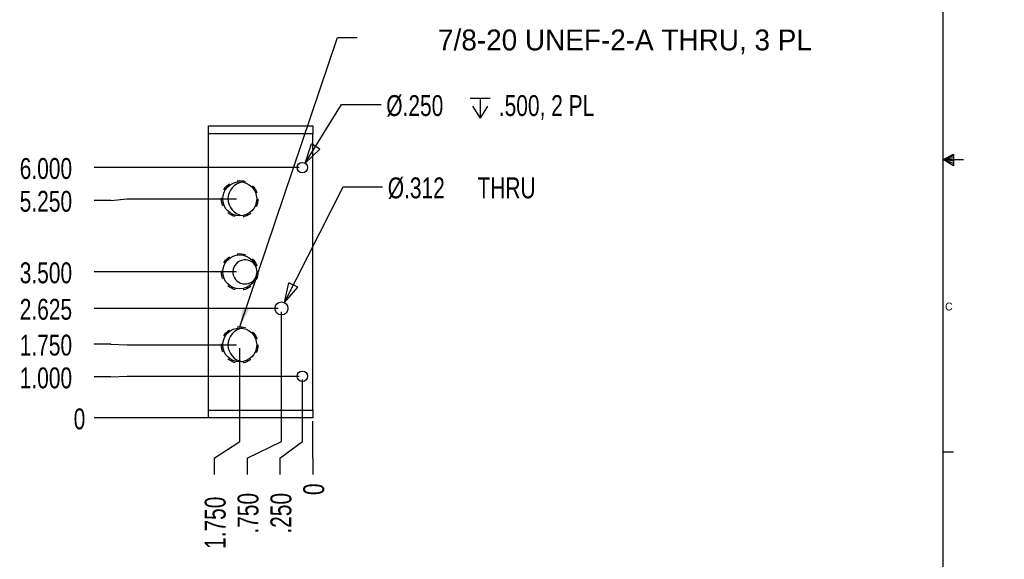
# Model space of a CAD drawing. Extents: x 0.3 to 34.3, y 0.2 to 21.6.
# Tile 4 of 5: x 22.5 to 34.3, y 6.1 to 12.6. Entities that reach past the tile are written whole.
import ezdxf

# ---------------------------------------------------------------- set-up
doc = ezdxf.new("R2010")
doc.units = 0
doc.header["$MEASUREMENT"] = 0
doc.header["$PDSIZE"] = -1
doc.linetypes.add('SLDUSER-DASHED0', pattern=[0.075, 0.05, -0.025])
doc.layers.get('0').update_dxf_attribs({"linetype": 'CONTINUOUS'})
doc.layers.get('DEFPOINTS').update_dxf_attribs({"linetype": 'CONTINUOUS'})
doc.dimstyles.new('SLDDIMSTYLE0', dxfattribs={"dimtxt": 0.25, "dimasz": 0, "dimexe": 0.039, "dimexo": 0.0625, "dimgap": 0.0625, "dimtad": 0, "dimtih": 1, "dimtoh": 1, "dimdec": 0, "dimlfac": 2, "dimtxsty": 'STANDARD', "dimblk": 'NONE', "dimblk1": 'NONE', "dimblk2": 'NONE', "dimcen": 0.09, "dimazin": 3, "dimtfac": 1, "dimtdec": 4, "dimtofl": 0, "dimtmove": 0, "dimatfit": 3, "dimtolj": 1, "dimtzin": 12})
doc.dimstyles.new('SLDDIMSTYLE1', dxfattribs={"dimtxt": 0.25, "dimasz": 0, "dimexe": 0.039, "dimexo": 0.0625, "dimgap": 0.0625, "dimtad": 0, "dimtih": 1, "dimtoh": 1, "dimdec": 3, "dimlfac": 2, "dimzin": 4, "dimtxsty": 'STANDARD', "dimblk": 'NONE', "dimblk1": 'NONE', "dimblk2": 'NONE', "dimcen": 0.09, "dimazin": 3, "dimtfac": 1, "dimtdec": 4, "dimtofl": 0, "dimtmove": 0, "dimatfit": 3, "dimtolj": 1, "dimtzin": 12})
doc.dimstyles.new('SLDDIMSTYLE2', dxfattribs={"dimtxt": 0.25, "dimasz": 0, "dimexe": 0.039, "dimexo": 0.0625, "dimgap": 0.0625, "dimtad": 0, "dimtih": 1, "dimtoh": 1, "dimdec": 3, "dimlfac": 2, "dimzin": 12, "dimtxsty": 'STANDARD', "dimblk": 'NONE', "dimblk1": 'NONE', "dimblk2": 'NONE', "dimcen": 0.09, "dimazin": 3, "dimtfac": 1, "dimtdec": 4, "dimtofl": 0, "dimtmove": 0, "dimatfit": 3, "dimtolj": 1, "dimtzin": 12})
doc.dimstyles.new('SLDDIMSTYLE5', dxfattribs={"dimtxt": 0.25, "dimasz": 0.236, "dimexe": 0.039, "dimexo": 0.0625, "dimgap": 0.0625, "dimtad": 0, "dimtih": 1, "dimtoh": 1, "dimdec": 3, "dimlfac": 2, "dimzin": 4, "dimtxsty": 'STANDARD', "dimblk": 'OPEN', "dimblk1": 'OPEN', "dimblk2": 'OPEN', "dimcen": 0.09, "dimazin": 3, "dimtfac": 1, "dimtdec": 4, "dimtofl": 0, "dimtmove": 0, "dimatfit": 3, "dimtolj": 1, "dimtzin": 12})
doc.dimstyles.new('SLDDIMSTYLE7', dxfattribs={"dimtxt": 0.25, "dimasz": 0.236, "dimexe": 0.039, "dimexo": 0.0625, "dimgap": 0.0625, "dimtad": 0, "dimtih": 1, "dimtoh": 1, "dimdec": 3, "dimlfac": 2, "dimzin": 12, "dimtxsty": 'STANDARD', "dimblk": 'OPEN', "dimblk1": 'OPEN', "dimblk2": 'OPEN', "dimcen": 0.09, "dimazin": 3, "dimtfac": 1, "dimtdec": 4, "dimtofl": 0, "dimtmove": 0, "dimatfit": 3, "dimtolj": 1, "dimtzin": 12})
doc.dimstyles.new('SLDDIMSTYLE8', dxfattribs={"dimtxt": 6, "dimasz": 0.236, "dimexe": 0, "dimexo": 0.0625, "dimgap": 1.5, "dimtad": 0, "dimtih": 1, "dimtoh": 1, "dimdec": 0, "dimzin": 0, "dimtxsty": 'STANDARD', "dimblk": 'OPEN', "dimblk1": 'OPEN', "dimblk2": 'OPEN', "dimcen": 0.09, "dimazin": 3, "dimtfac": 1, "dimtdec": 0, "dimtofl": 0, "dimtmove": 0, "dimatfit": 3, "dimtolj": 1, "dimtzin": 0})

# ---------------------------------------------------------------- blocks, each defined once
blk = doc.blocks.new('*D34')
at = {"color": 7, "linetype": 'CONTINUOUS'}
blk.add_line((25.935, 7.815), (23.357, 7.815), dxfattribs=at)
at = {"layer": 'DEFPOINTS', "color": 7}
for p in [(23.357, 7.815), (25.974, 7.815)]:
    blk.add_point(p, dxfattribs=at)
at = {"color": 7, "width": 0.75}
blk.add_text('0', height=0.25, dxfattribs=at).set_placement((23.11, 7.679))
blk = doc.blocks.new('_NONE')
blk = doc.blocks.new('*D35')
at = {"color": 7, "linetype": 'CONTINUOUS'}
for p, q in [((23.554, 8.699), (23.357, 8.699)), ((23.554, 8.699), (23.751, 8.69)), ((23.751, 8.69), (25.06, 8.69))]:
    blk.add_line(p, q, dxfattribs=at)
at = {"layer": 'DEFPOINTS', "color": 7}
for p in [(23.357, 8.699), (25.099, 8.69)]:
    blk.add_point(p, dxfattribs=at)
at = {"color": 7, "width": 0.75}
blk.add_text('1.750', height=0.25, dxfattribs=at).set_placement((22.464, 8.563))
blk = doc.blocks.new('*D36')
at = {"color": 7, "linetype": 'CONTINUOUS'}
for p, q in [((23.554, 8.306), (23.357, 8.306)), ((23.554, 8.306), (23.751, 8.315)), ((23.751, 8.315), (25.81, 8.315))]:
    blk.add_line(p, q, dxfattribs=at)
at = {"layer": 'DEFPOINTS', "color": 7}
for p in [(23.357, 8.306), (25.849, 8.315)]:
    blk.add_point(p, dxfattribs=at)
at = {"color": 7, "width": 0.75}
blk.add_text('1.000', height=0.25, dxfattribs=at).set_placement((22.464, 8.17))
blk = doc.blocks.new('*D37')
at = {"color": 7, "linetype": 'CONTINUOUS'}
blk.add_line((25.56, 9.127), (23.357, 9.127), dxfattribs=at)
at = {"layer": 'DEFPOINTS', "color": 7}
for p in [(23.357, 9.127), (25.599, 9.127)]:
    blk.add_point(p, dxfattribs=at)
at = {"color": 7, "width": 0.75}
blk.add_text('2.625', height=0.25, dxfattribs=at).set_placement((22.464, 8.992))
blk = doc.blocks.new('*D38')
at = {"color": 7, "linetype": 'CONTINUOUS'}
blk.add_line((25.06, 9.565), (23.357, 9.565), dxfattribs=at)
at = {"layer": 'DEFPOINTS', "color": 7}
for p in [(23.357, 9.565), (25.099, 9.565)]:
    blk.add_point(p, dxfattribs=at)
at = {"color": 7, "width": 0.75}
blk.add_text('3.500', height=0.25, dxfattribs=at).set_placement((22.464, 9.429))
blk = doc.blocks.new('*D39')
at = {"color": 7, "linetype": 'CONTINUOUS'}
for p, q in [((23.554, 10.422), (23.357, 10.422)), ((23.554, 10.422), (23.751, 10.44)), ((23.751, 10.44), (25.06, 10.44))]:
    blk.add_line(p, q, dxfattribs=at)
at = {"layer": 'DEFPOINTS', "color": 7}
for p in [(23.357, 10.422), (25.099, 10.44)]:
    blk.add_point(p, dxfattribs=at)
at = {"color": 7, "width": 0.75}
blk.add_text('5.250', height=0.25, dxfattribs=at).set_placement((22.464, 10.286))
blk = doc.blocks.new('*D40')
at = {"color": 7, "linetype": 'CONTINUOUS'}
blk.add_line((25.81, 10.815), (23.357, 10.815), dxfattribs=at)
at = {"layer": 'DEFPOINTS', "color": 7}
for p in [(23.357, 10.815), (25.849, 10.815)]:
    blk.add_point(p, dxfattribs=at)
at = {"color": 7, "width": 0.75}
blk.add_text('6.000', height=0.25, dxfattribs=at).set_placement((22.464, 10.679))
blk = doc.blocks.new('*D41')
at = {"color": 7, "linetype": 'CONTINUOUS'}
for p, q in [((25.974, 7.532), (25.974, 7.776)), ((25.974, 7.335), (25.974, 7.532)), ((25.974, 7.335), (25.974, 7.138))]:
    blk.add_line(p, q, dxfattribs=at)
at = {"layer": 'DEFPOINTS', "color": 7}
for p in [(25.974, 7.815), (25.974, 7.138)]:
    blk.add_point(p, dxfattribs=at)
at = {"color": 7, "width": 0.75}
blk.add_text('0', height=0.25, rotation=90, dxfattribs=at).set_placement((26.11, 6.891))
blk = doc.blocks.new('*D42')
at = {"color": 7, "linetype": 'CONTINUOUS'}
for p, q in [((25.849, 7.532), (25.849, 8.276)), ((25.581, 7.335), (25.849, 7.532)), ((25.581, 7.335), (25.581, 7.138))]:
    blk.add_line(p, q, dxfattribs=at)
at = {"layer": 'DEFPOINTS', "color": 7}
for p in [(25.849, 8.315), (25.581, 7.138)]:
    blk.add_point(p, dxfattribs=at)
at = {"color": 7, "width": 0.75}
blk.add_text('.250', height=0.25, rotation=90, dxfattribs=at).set_placement((25.717, 6.429))
blk = doc.blocks.new('*D43')
at = {"color": 7, "linetype": 'CONTINUOUS'}
for p, q in [((25.599, 7.532), (25.599, 9.088)), ((25.188, 7.335), (25.599, 7.532)), ((25.188, 7.335), (25.188, 7.138))]:
    blk.add_line(p, q, dxfattribs=at)
at = {"layer": 'DEFPOINTS', "color": 7}
for p in [(25.599, 9.127), (25.188, 7.138)]:
    blk.add_point(p, dxfattribs=at)
at = {"color": 7, "width": 0.75}
blk.add_text('.750', height=0.25, rotation=90, dxfattribs=at).set_placement((25.323, 6.429))
blk = doc.blocks.new('*D44')
at = {"color": 7, "linetype": 'CONTINUOUS'}
for p, q in [((25.099, 7.532), (25.099, 8.651)), ((24.794, 7.335), (25.099, 7.532)), ((24.794, 7.335), (24.794, 7.138))]:
    blk.add_line(p, q, dxfattribs=at)
at = {"layer": 'DEFPOINTS', "color": 7}
for p in [(25.099, 8.69), (24.794, 7.138)]:
    blk.add_point(p, dxfattribs=at)
at = {"color": 7, "width": 0.75}
blk.add_text('1.750', height=0.25, rotation=90, dxfattribs=at).set_placement((24.93, 6.245))
blk = doc.blocks.new('*D45')
at = {"color": 7, "linetype": 'CONTINUOUS'}
for p, q in [((25.634, 9.197), (26.338, 10.583)), ((26.338, 10.583), (26.81, 10.583))]:
    blk.add_line(p, q, dxfattribs=at)
at = {"color": 7}
for p, q in [((25.634, 9.197), (25.688, 9.434)), ((25.794, 9.381), (25.688, 9.434)), ((25.634, 9.197), (25.794, 9.381))]:
    blk.add_line(p, q, dxfattribs=at)
at = {"layer": 'DEFPOINTS', "color": 7}
for p in [(25.634, 9.197), (25.564, 9.058)]:
    blk.add_point(p, dxfattribs=at)
at = {"color": 7, "width": 0.75}
for s, p in [('%%c.312', (26.872, 10.447)), (' THRU', (27.876, 10.447))]:
    blk.add_text(s, height=0.25, dxfattribs=at).set_placement(p)
blk = doc.blocks.new('_OPEN')
at = {"color": 0, "linetype": 'BYBLOCK'}
for p, q in [((-1, 0.167), (0, 0)), ((0, 0), (-1, -0.167)), ((0, 0), (-1, 0))]:
    blk.add_line(p, q, dxfattribs=at)
blk = doc.blocks.new('*D46')
at = {"color": 7, "linetype": 'CONTINUOUS'}
for p, q in [((25.882, 10.868), (26.319, 11.569)), ((26.319, 11.569), (26.791, 11.569))]:
    blk.add_line(p, q, dxfattribs=at)
at = {"color": 7}
for p, q in [((27.857, 11.646), (28.097, 11.646)), ((27.977, 11.646), (27.977, 11.406)), ((27.887, 11.55), (27.977, 11.406)), ((28.067, 11.55), (27.977, 11.406)), ((25.882, 10.868), (25.957, 11.099)), ((26.057, 11.037), (25.957, 11.099)), ((25.882, 10.868), (26.057, 11.037))]:
    blk.add_line(p, q, dxfattribs=at)
at = {"layer": 'DEFPOINTS', "color": 7}
for p in [(25.882, 10.868), (25.816, 10.762)]:
    blk.add_point(p, dxfattribs=at)
at = {"color": 7, "width": 0.75}
for s, p in [('%%c.250', (26.854, 11.433)), ('.500, 2 PL', (28.202, 11.433))]:
    blk.add_text(s, height=0.25, dxfattribs=at).set_placement(p)

msp = doc.modelspace()

# ---------------------------------------------------------------- linework, layer by layer
at = {"color": 255, "linetype": 'CONTINUOUS'}
for p, q in [((33.52288, 0.4106), (33.52288, 21.4106)), ((33.52288, 10.9106), (33.64687, 10.97614)), ((33.64687, 10.97614), (33.64687, 10.83733)), ((33.64687, 10.95768), (33.52288, 10.9106)), ((33.64687, 10.93372), (33.52288, 10.9106)), ((33.64687, 10.89135), (33.52288, 10.9106)), ((33.64687, 10.86464), (33.52288, 10.9106)), ((33.64687, 10.83733), (33.52288, 10.9106)), ((33.52288, 10.9106), (33.76592, 10.9106)), ((33.52288, 7.4106), (33.64788, 7.4106))]:
    msp.add_line(p, q, dxfattribs=at)
at = {"color": 7, "linetype": 'CONTINUOUS'}
for p, q in [((24.72387, 11.315), (25.97387, 11.315)), ((24.72387, 11.221), (24.72387, 11.315)), ((25.97387, 11.221), (24.72387, 11.221)), ((24.72387, 7.909), (24.72387, 11.221)), ((25.97387, 11.315), (25.97387, 11.221)), ((25.97387, 7.909), (25.97387, 11.221)), ((24.72387, 7.909), (25.97387, 7.909)), ((24.72387, 7.815), (24.72387, 7.909)), ((25.97387, 7.909), (25.97387, 7.815)), ((25.97387, 7.815), (24.72387, 7.815))]:
    msp.add_line(p, q, dxfattribs=at)
for centre, radius in [((25.84887, 10.815), 0.0625), ((25.09887, 10.44), 0.203), ((25.09887, 9.565), 0.203), ((25.59887, 9.1275), 0.078), ((25.09887, 8.69), 0.203), ((25.84887, 8.315), 0.0625)]:
    msp.add_circle(centre, radius, dxfattribs=at)
at = {"color": 7, "linetype": 'SLDUSER-DASHED0'}
for centre in [(25.09887, 10.44), (25.09887, 9.565), (25.09887, 8.69)]:
    msp.add_circle(centre, 0.21875, dxfattribs=at)
at = {"color": 7, "linetype": 'CONTINUOUS'}
for centre, radius, start, end in [((25.16137, 10.44), 0.203, 98.855376, 261.144624), ((25.16137, 9.565), 0.1445, 24.604398, 270), ((25.16137, 9.565), 0.1445, 270, 335.395602), ((25.16137, 8.69), 0.203, 98.855376, 261.144624)]:
    msp.add_arc(centre, radius, start, end, dxfattribs=at)

# ---------------------------------------------------------------- texts
at = {"color": 7}
for s, insert, char_height, attachment_point in [('7/8-20 UNEF-2-A THRU, 3 PL', (29.71271, 12.46922), 0.25, 2), ('C', (33.54636, 9.19707), 0.09375, 1)]:
    msp.add_mtext(s, dxfattribs=dict(at, insert=insert, char_height=char_height, attachment_point=attachment_point))

# ---------------------------------------------------------------- dimensions: what is measured, and where the dimension line sits
for p1, p2, text, dimstyle, picture, middle in [((25.81579, 10.76197), (25.88194, 10.86803), '<><HOLE-DEPTH>.500, 2 PL', 'SLDDIMSTYLE5', '*D46', (28.3147, 11.56901)), ((25.56356, 9.05795), (25.63418, 9.19705), '<> THRU', 'SLDDIMSTYLE7', '*D45', (27.84657, 10.58318))]:
    dim = msp.add_diameter_dim_2p(p1=p1, p2=p2, text=text, dimstyle=dimstyle)
    dim.commit()
    dim.dimension.update_dxf_attribs({"geometry": picture, "text_midpoint": middle, "dimtype": 163})
for feature_location, offset, dtype, origin, dimstyle, picture, middle in [((25.84887, 10.815), (-2.49158, 0), 0, (25.97387, 7.815), 'SLDDIMSTYLE1', '*D40', (23.35729, 10.815)), ((25.09887, 10.44), (-1.74158, -0.01818), 0, (25.97387, 7.815), 'SLDDIMSTYLE1', '*D39', (23.35729, 10.42181)), ((25.09887, 9.565), (-1.74158, 0), 0, (25.97387, 7.815), 'SLDDIMSTYLE1', '*D38', (23.35729, 9.565)), ((25.59887, 9.1275), (-2.24158, 0), 0, (25.97387, 7.815), 'SLDDIMSTYLE2', '*D37', (23.35729, 9.1275)), ((25.59887, 9.1275), (-0.41136, -1.98921), 1, (25.97387, 7.815), 'SLDDIMSTYLE1', '*D43', (25.1875, 7.13828)), ((25.09887, 8.69), (-1.74158, 0.00909), 0, (25.97387, 7.815), 'SLDDIMSTYLE1', '*D35', (23.35729, 8.69909)), ((25.09887, 8.69), (-0.30455, -1.55171), 1, (25.97387, 7.815), 'SLDDIMSTYLE1', '*D44', (24.79432, 7.13828)), ((25.84887, 8.315), (-2.49158, -0.00909), 0, (25.97387, 7.815), 'SLDDIMSTYLE1', '*D36', (23.35729, 8.3059)), ((25.84887, 8.315), (-0.26818, -1.17671), 1, (25.97387, 7.815), 'SLDDIMSTYLE1', '*D42', (25.58069, 7.13828)), ((25.9738677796, 7.8149958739), (-2.616582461, 0), 0, (25.9738677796, 7.8149958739), 'SLDDIMSTYLE0', '*D34', (23.3572853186, 7.8149958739)), ((25.9738677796, 7.8149958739), (0, -0.6767133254), 1, (25.9738677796, 7.8149958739), 'SLDDIMSTYLE0', '*D41', (25.9738677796, 7.1382825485))]:
    dim = msp.add_ordinate_dim(feature_location=feature_location, offset=offset, dtype=dtype, origin=origin, dimstyle=dimstyle)
    dim.commit()
    dim.dimension.update_dxf_attribs({"geometry": picture, "text_midpoint": middle})

# ---------------------------------------------------------------- leaders
at = {"color": 255, "annotation_type": 0, "has_hookline": 1, "hookline_direction": 0, "text_width": 6.25}
msp.add_leader([(25.09887, 8.90875), (26.26987, 12.37515), (26.50587, 12.37515)], dimstyle='SLDDIMSTYLE8', dxfattribs=at)

doc.saveas('drawing.dxf')
